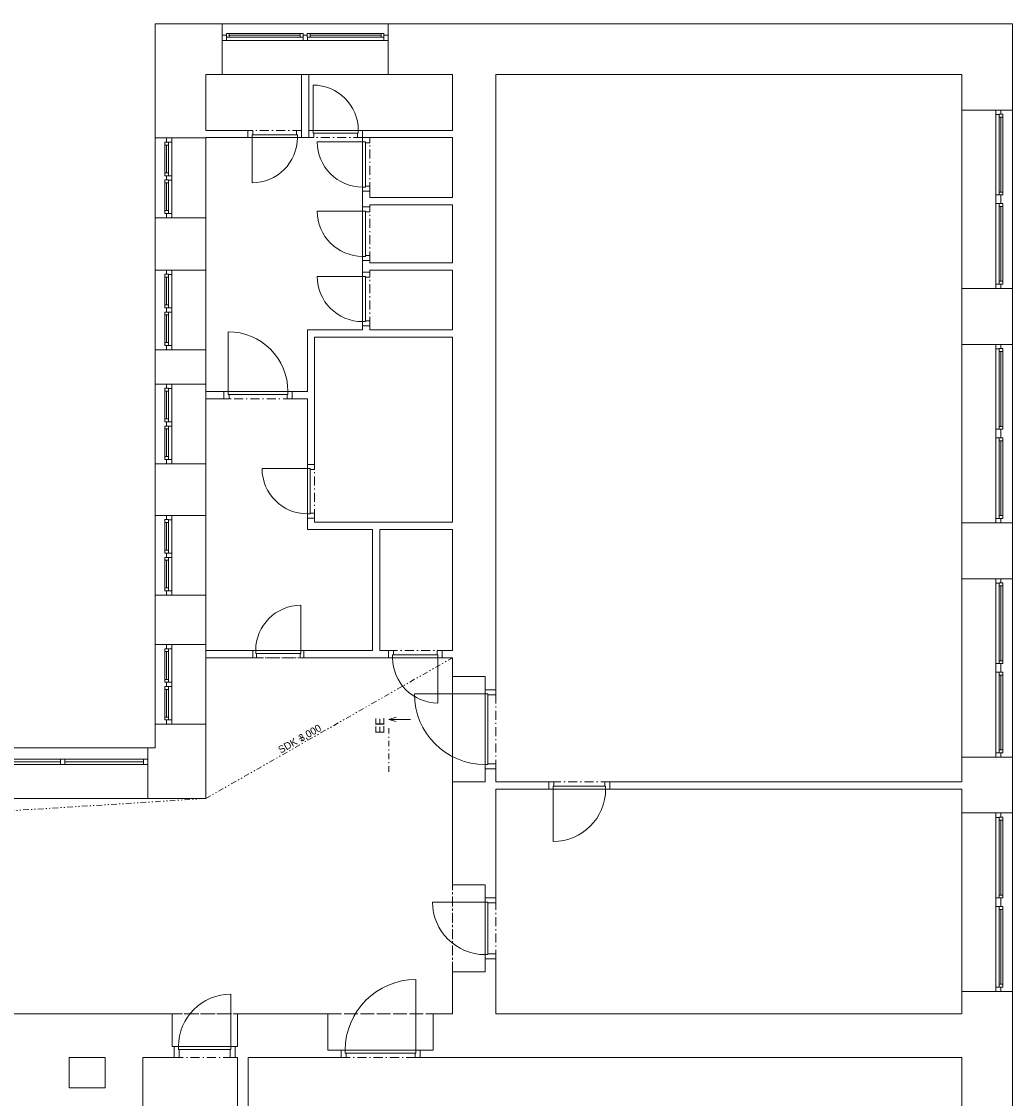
# Model space of a CAD drawing. Header units: millimetres. Extents: x -13540 to 53600, y -37870 to 10383.
# Tile 26 of 26: x 39940 to 53600, y -4835 to 10010. Entities that reach past the tile are written whole.
import ezdxf

# ---------------------------------------------------------------- set-up
doc = ezdxf.new("R2010")
doc.units = ezdxf.units.MM
doc.header["$MEASUREMENT"] = 0
for name, pattern in [('Čerchovaná M', [225, 125, -42.5, 15, -42.5]), ('Čerchovaná S', [175, 75, -42.5, 15, -42.5]), ('Čerchovaná se dvěma tečkami S', [202.5, 75, -32.5, 15, -32.5, 15, -32.5])]:
    doc.linetypes.add(name, pattern=pattern)
for name, color, linetype in [('02_Desky', 7, 'Continuous'), ('02_Zdi VNITŘNÍ - nenosné', 7, 'Continuous'), ('02_Zdi VNITŘNÍ - nosné', 7, 'Continuous'), ('02_Zdi VNĚJŠÍ - nosné.obálka', 7, 'Continuous'), ('13_Značky.řezy', 7, 'Continuous'), ('Nové_05_Podhledy', 7, 'Continuous'), ('Otvory – Dveře', 7, 'Continuous'), ('Otvory – Okna', 7, 'Continuous')]:
    doc.layers.add(name, color=color, linetype=linetype)

msp = doc.modelspace()

# ---------------------------------------------------------------- linework, layer by layer
at = {"layer": '02_Desky', "color": 251, "linetype": 'Continuous', "lineweight": 0, "flags": 128}
msp.add_lwpolyline([(-11600, -11123), (-11600, -37870), (0, -37870), (0, -11470), (53600, -11470), (53600, 9980), (41780, 9980), (41780, 0), (18380, 0), (18380, -580), (18220, -580), (14080, -580), (13920, -580), (13920, 0), (0, 0), (0, 10010), (-11600, 10010), (-11600, -3670), (-4900, -3670), (-4900, -11123)], close=True, dxfattribs=at)
at = {"layer": '02_Zdi VNITŘNÍ - nenosné', "color": 251, "linetype": 'Continuous', "lineweight": 0}
for p, q in [((43060, 8410), (43060, 8510)), ((43800, 8410), (43800, 8510)), ((43900, 8510), (43900, 8410)), ((44640, 8510), (44640, 8410)), ((44640, 8410), (44740, 8410)), ((44640, 7670), (44740, 7670)), ((44640, 7455), (44740, 7455)), ((44640, 6715), (44740, 6715)), ((44640, 6555), (44740, 6555)), ((44640, 5815), (44740, 5815)), ((42730, 4910), (42730, 4810)), ((43670, 4910), (43670, 4810)), ((43880, 3905), (43980, 3905)), ((43880, 3165), (43980, 3165)), ((43130, 1340), (43130, 1240)), ((43830, 1340), (43830, 1240)), ((44998, 1240), (44998, 1340)), ((45738, 1240), (45738, 1340)), ((47210, -570), (47210, -470)), ((48050, -570), (48050, -470))]:
    msp.add_line(p, q, dxfattribs=at)
at = {"layer": '02_Zdi VNITŘNÍ - nenosné', "color": 251, "linetype": 'Continuous', "lineweight": 0, "flags": 128}
for points in [[(43800, 9280), (43800, 8510)], [(43900, 8510), (43900, 9280)], [(43060, 8510), (42480, 8510)], [(45880, 8510), (44640, 8510)], [(42480, 8410), (43060, 8410)], [(43800, 8410), (43900, 8410)], [(44740, 8410), (45880, 8410)], [(44640, 7670), (44640, 7455)], [(44740, 7585), (44740, 7670)], [(45880, 7585), (44740, 7585)], [(44740, 7455), (44740, 7485)], [(44740, 7485), (45880, 7485)], [(44640, 6715), (44640, 6555)], [(44740, 6685), (44740, 6715)], [(45880, 6685), (44740, 6685)], [(44740, 6555), (44740, 6585)], [(44740, 6585), (45880, 6585)], [(44640, 5815), (44640, 5760)], [(44740, 5760), (44740, 5815)], [(43880, 5760), (43980, 5760)], [(43880, 5760), (43880, 4910)], [(44640, 5760), (43980, 5760)], [(43980, 3905), (43980, 5660)], [(43980, 5660), (45880, 5660)], [(45880, 5760), (44740, 5760)], [(42730, 4910), (42480, 4910)], [(43880, 4910), (43670, 4910)], [(42480, 4810), (42730, 4810)], [(43670, 4810), (43880, 4810)], [(43880, 4810), (43880, 3905)], [(43880, 3165), (43880, 3010)], [(43980, 3110), (43980, 3165)], [(43880, 3010), (43980, 3010)], [(45880, 3110), (43980, 3110)], [(43980, 3010), (44780, 3010)], [(44780, 3010), (44780, 1340)], [(44880, 3010), (45880, 3010)], [(44880, 1340), (44880, 3010)], [(43130, 1340), (42480, 1340)], [(44780, 1340), (43830, 1340)], [(44998, 1340), (44880, 1340)], [(45880, 1340), (45738, 1340)], [(42480, 1240), (43130, 1240)], [(43830, 1240), (44998, 1240)], [(45738, 1240), (45880, 1240)], [(47210, -470), (46480, -470)], [(46480, -570), (47210, -570)], [(52900, -470), (48050, -470)], [(48050, -570), (52900, -570)], [(42915, -4270), (42915, -4980)], [(43065, -4980), (43065, -4270)]]:
    msp.add_lwpolyline(points, dxfattribs=at)
at = {"layer": '02_Zdi VNITŘNÍ - nosné', "color": 251, "linetype": 'Continuous', "lineweight": 0, "flags": 128}
for points in [[(40595, -4690), (40595, -4270)], [(41095, -4270), (41095, -4690)], [(41610, -4690), (41610, -4270)], [(41095, -4690), (40595, -4690)], [(41610, -5210), (41610, -4690)]]:
    msp.add_lwpolyline(points, dxfattribs=at)
at = {"layer": '02_Zdi VNĚJŠÍ - nosné.obálka', "color": 251, "linetype": 'Continuous', "lineweight": 0}
for p, q in [((42705, 9980), (42705, 9820)), ((44995, 9980), (44995, 9820)), ((42705, 9820), (42705, 9750)), ((44995, 9820), (44995, 9750)), ((42705, 9750), (42705, 9280)), ((44995, 9750), (44995, 9280)), ((53370, 8790), (52900, 8790)), ((53440, 8790), (53370, 8790)), ((53600, 8790), (53440, 8790)), ((41780, 8405), (41940, 8405)), ((41940, 8405), (42010, 8405)), ((42010, 8405), (42480, 8405)), ((41780, 7305), (41940, 7305)), ((41940, 7305), (42010, 7305)), ((42010, 7305), (42480, 7305)), ((41780, 6585), (41940, 6585)), ((41940, 6585), (42010, 6585)), ((42010, 6585), (42480, 6585)), ((53370, 6330), (52900, 6330)), ((53440, 6330), (53370, 6330)), ((53600, 6330), (53440, 6330)), ((53370, 5560), (52900, 5560)), ((53440, 5560), (53370, 5560)), ((53600, 5560), (53440, 5560)), ((41780, 5485), (41940, 5485)), ((41940, 5485), (42010, 5485)), ((42010, 5485), (42480, 5485)), ((41780, 5013), (41940, 5013)), ((41940, 5013), (42010, 5013)), ((42010, 5013), (42480, 5013)), ((41780, 3913), (41940, 3913)), ((41940, 3913), (42010, 3913)), ((42010, 3913), (42480, 3913)), ((41780, 3203), (41940, 3203)), ((41940, 3203), (42010, 3203)), ((42010, 3203), (42480, 3203)), ((53370, 3100), (52900, 3100)), ((53440, 3100), (53370, 3100)), ((53600, 3100), (53440, 3100)), ((53370, 2330), (52900, 2330)), ((53440, 2330), (53370, 2330)), ((53600, 2330), (53440, 2330)), ((41780, 2103), (41940, 2103)), ((41940, 2103), (42010, 2103)), ((42010, 2103), (42480, 2103)), ((41780, 1423), (41940, 1423)), ((41940, 1423), (42010, 1423)), ((42010, 1423), (42480, 1423)), ((45880, 980), (46330, 980)), ((46330, 980), (46330, 800)), ((46330, 800), (46480, 800)), ((41780, 323), (41940, 323)), ((41940, 323), (42010, 323)), ((42010, 323), (42480, 323)), ((41679, 0), (41679, -160)), ((53370, -130), (52900, -130)), ((53440, -130), (53370, -130)), ((53600, -130), (53440, -130)), ((41679, -160), (41679, -230)), ((41679, -230), (41679, -700)), ((46330, -470), (46330, -290)), ((46330, -290), (46480, -290)), ((45880, -470), (46330, -470)), ((53370, -900), (52900, -900)), ((53440, -900), (53370, -900)), ((53600, -900), (53440, -900)), ((45880, -1890), (46330, -1890)), ((46330, -1890), (46330, -2070)), ((46330, -2070), (46480, -2070)), ((46330, -3090), (46330, -2910)), ((46330, -2910), (46480, -2910)), ((45880, -3090), (46330, -3090)), ((53370, -3360), (52900, -3360)), ((53440, -3360), (53370, -3360)), ((53600, -3360), (53440, -3360)), ((42015, -3670), (42015, -4120)), ((42915, -3670), (42915, -4120)), ((44164, -3670), (44164, -4170)), ((45614, -3670), (45614, -4170)), ((42015, -4120), (42045, -4120)), ((42045, -4120), (42045, -4270)), ((42915, -4120), (42885, -4120)), ((42885, -4120), (42885, -4270)), ((44164, -4170), (44344, -4170)), ((44344, -4170), (44344, -4270)), ((45614, -4170), (45434, -4170)), ((45434, -4170), (45434, -4270))]:
    msp.add_line(p, q, dxfattribs=at)
at = {"layer": '02_Zdi VNĚJŠÍ - nosné.obálka', "color": 251, "linetype": 'Continuous', "lineweight": 0, "flags": 128}
for points in [[(41780, 9980), (42480, 9980)], [(41780, 9980), (41780, 8405)], [(42705, 9980), (42480, 9980)], [(53600, 9980), (44995, 9980)], [(53600, 9980), (53600, 9280)], [(42480, 8510), (42480, 9280)], [(42480, 9280), (42705, 9280)], [(44995, 9280), (45880, 9280)], [(45880, 9280), (45880, 8510)], [(46480, 9280), (52900, 9280)], [(46480, 800), (46480, 9280)], [(52900, 9280), (52900, 8790)], [(53600, 8790), (53600, 9280)], [(42480, 8405), (42480, 8410)], [(45880, 8410), (45880, 7585)], [(45880, 7485), (45880, 6685)], [(41780, 7305), (41780, 6585)], [(42480, 6585), (42480, 7305)], [(45880, 6585), (45880, 5760)], [(52900, 6330), (52900, 5560)], [(53600, 5560), (53600, 6330)], [(45880, 5660), (45880, 3110)], [(41780, 5485), (41780, 5013)], [(42480, 5013), (42480, 5485)], [(41780, 3913), (41780, 3203)], [(42480, 3203), (42480, 3913)], [(45880, 3010), (45880, 1340)], [(52900, 3100), (52900, 2330)], [(53600, 2330), (53600, 3100)], [(41780, 2103), (41780, 1423)], [(42480, 1423), (42480, 2103)], [(45880, 1240), (45880, 980)], [(41780, 323), (41780, 0)], [(42480, -700), (42480, 323)], [(41780, 0), (41679, 0)], [(52900, -130), (52900, -470)], [(53600, -900), (53600, -130)], [(46480, -470), (46480, -290)], [(45880, -470), (45880, -1890)], [(46480, -2070), (46480, -570)], [(52900, -570), (52900, -900)], [(41679, -700), (41780, -700)], [(42480, -700), (41780, -700)], [(46480, -3670), (46480, -2910)], [(45880, -3090), (45880, -3670)], [(52900, -3360), (52900, -3670)], [(53600, -10760), (53600, -3360)], [(42015, -3670), (33000, -3670)], [(44164, -3670), (42915, -3670)], [(45880, -3670), (45614, -3670)], [(52900, -3670), (46480, -3670)], [(40595, -4270), (41095, -4270)], [(41610, -4270), (42045, -4270)], [(42885, -4270), (42915, -4270)], [(43065, -4270), (44344, -4270)], [(45434, -4270), (52900, -4270)], [(52900, -4270), (52900, -10760)]]:
    msp.add_lwpolyline(points, dxfattribs=at)
at = {"layer": '13_Značky.řezy', "color": 251, "linetype": 'Continuous', "lineweight": 0}
for p, q in [((45103, 419), (45003, 389)), ((45003, 389), (45303, 389)), ((45103, 359), (45003, 389))]:
    msp.add_line(p, q, dxfattribs=at)
at = {"layer": '13_Značky.řezy', "color": 251, "linetype": 'Čerchovaná S', "lineweight": 0}
msp.add_line((45003, 269), (45003, -331), dxfattribs=at)
at = {"layer": 'Nové_05_Podhledy', "color": 251, "linetype": 'Čerchovaná M', "lineweight": 0, "flags": 128}
msp.add_lwpolyline([(-10900, -3670), (45880, -3670), (45880, 1240), (42480, 1240), (42480, -700), (-10900, -700)], close=True, dxfattribs=at)
at = {"layer": 'Nové_05_Podhledy', "color": 251, "linetype": 'Čerchovaná se dvěma tečkami S', "lineweight": 0}
for points in [[(42480, -700), (45880, 1240)], [(-4700, -3670), (42480, -700)]]:
    msp.add_lwpolyline(points, dxfattribs=at)
at = {"layer": 'Otvory – Dveře', "color": 251, "linetype": 'Continuous', "lineweight": 0}
for p, q in [((43958, 8510), (43958, 9134)), ((43060, 8510), (43060, 8410)), ((43130, 8510), (43060, 8510)), ((43060, 8410), (43060, 8510)), ((43060, 8410), (43060, 8510)), ((43130, 8450), (43130, 8510)), ((43730, 8510), (43730, 8450)), ((43800, 8510), (43730, 8510)), ((43800, 8410), (43800, 8510)), ((43800, 8410), (43800, 8510)), ((43800, 8410), (43800, 8510)), ((43900, 8410), (43900, 8510)), ((43900, 8510), (43958, 8510)), ((43900, 8510), (43900, 8410)), ((43900, 8510), (43900, 8410)), ((43958, 8510), (43958, 8470)), ((44582, 8510), (43958, 8510)), ((43958, 8510), (43958, 8470)), ((43958, 8470), (43970, 8470)), ((43958, 8470), (44582, 8470)), ((43970, 8470), (43970, 8410)), ((44570, 8410), (44570, 8470)), ((44570, 8470), (44582, 8470)), ((44582, 8470), (44582, 8510)), ((44582, 8510), (44640, 8510)), ((44582, 8470), (44582, 8510)), ((44640, 8510), (44640, 8410)), ((44640, 8510), (44640, 8410)), ((44640, 8510), (44640, 8410)), ((43060, 8410), (43118, 8410)), ((43118, 8410), (43118, 8450)), ((43118, 8450), (43130, 8450)), ((43118, 8410), (43118, 8450)), ((43118, 8450), (43742, 8450)), ((43118, 8410), (43118, 7786)), ((43742, 8410), (43118, 8410)), ((43730, 8450), (43742, 8450)), ((43742, 8450), (43742, 8410)), ((43742, 8450), (43742, 8410)), ((43742, 8410), (43800, 8410)), ((43970, 8410), (43900, 8410)), ((44640, 8352), (44016, 8352)), ((44640, 8410), (44570, 8410)), ((44740, 8410), (44640, 8410)), ((44640, 8410), (44640, 8352)), ((44640, 8410), (44740, 8410)), ((44640, 8410), (44740, 8410)), ((44640, 8352), (44680, 8352)), ((44640, 7728), (44640, 8352)), ((44640, 8352), (44680, 8352)), ((44680, 8352), (44680, 8340)), ((44680, 8352), (44680, 7728)), ((44680, 8340), (44740, 8340)), ((44740, 8340), (44740, 8410)), ((44680, 7728), (44640, 7728)), ((44640, 7728), (44640, 7670)), ((44680, 7728), (44640, 7728)), ((44740, 7740), (44680, 7740)), ((44680, 7740), (44680, 7728)), ((44740, 7670), (44740, 7740)), ((44640, 7670), (44740, 7670)), ((44640, 7670), (44740, 7670)), ((44640, 7670), (44740, 7670)), ((44740, 7455), (44640, 7455)), ((44640, 7455), (44640, 7397)), ((44640, 7455), (44740, 7455)), ((44640, 7455), (44740, 7455)), ((44740, 7385), (44740, 7455)), ((44640, 7397), (44016, 7397)), ((44640, 7397), (44680, 7397)), ((44640, 6773), (44640, 7397)), ((44640, 7397), (44680, 7397)), ((44680, 7397), (44680, 7385)), ((44680, 7397), (44680, 6773)), ((44680, 7385), (44740, 7385)), ((44680, 6773), (44640, 6773)), ((44640, 6773), (44640, 6715)), ((44680, 6773), (44640, 6773)), ((44640, 6715), (44740, 6715)), ((44640, 6715), (44740, 6715)), ((44640, 6715), (44740, 6715)), ((44740, 6785), (44680, 6785)), ((44680, 6785), (44680, 6773)), ((44740, 6715), (44740, 6785)), ((44740, 6555), (44640, 6555)), ((44640, 6555), (44640, 6497)), ((44640, 6555), (44740, 6555)), ((44640, 6555), (44740, 6555)), ((44740, 6485), (44740, 6555)), ((44640, 6497), (44016, 6497)), ((44640, 6497), (44680, 6497)), ((44640, 5873), (44640, 6497)), ((44640, 6497), (44680, 6497)), ((44680, 6497), (44680, 6485)), ((44680, 6497), (44680, 5873)), ((44680, 6485), (44740, 6485)), ((44680, 5873), (44640, 5873)), ((44640, 5873), (44640, 5815)), ((44680, 5873), (44640, 5873)), ((44640, 5815), (44740, 5815)), ((44640, 5815), (44740, 5815)), ((44640, 5815), (44740, 5815)), ((44740, 5885), (44680, 5885)), ((44680, 5885), (44680, 5873)), ((44740, 5815), (44740, 5885)), ((42788, 4910), (42788, 5734)), ((42730, 4810), (42730, 4910)), ((42730, 4910), (42788, 4910)), ((42730, 4910), (42730, 4810)), ((42730, 4910), (42730, 4810)), ((42788, 4910), (42788, 4870)), ((43612, 4910), (42788, 4910)), ((42788, 4910), (42788, 4870)), ((43612, 4870), (43612, 4910)), ((43612, 4910), (43670, 4910)), ((43612, 4870), (43612, 4910)), ((43670, 4910), (43670, 4810)), ((43670, 4910), (43670, 4810)), ((43670, 4910), (43670, 4810)), ((42800, 4810), (42730, 4810)), ((42788, 4870), (42800, 4870)), ((42788, 4870), (43612, 4870)), ((42800, 4870), (42800, 4810)), ((43600, 4810), (43600, 4870)), ((43600, 4870), (43612, 4870)), ((43670, 4810), (43600, 4810)), ((43980, 3905), (43880, 3905)), ((43880, 3905), (43880, 3847)), ((43880, 3905), (43980, 3905)), ((43880, 3905), (43980, 3905)), ((43980, 3835), (43980, 3905)), ((43880, 3847), (43256, 3847)), ((43880, 3847), (43920, 3847)), ((43880, 3223), (43880, 3847)), ((43880, 3847), (43920, 3847)), ((43920, 3847), (43920, 3835)), ((43920, 3847), (43920, 3223)), ((43920, 3835), (43980, 3835)), ((43920, 3223), (43880, 3223)), ((43880, 3223), (43880, 3165)), ((43920, 3223), (43880, 3223)), ((43880, 3165), (43980, 3165)), ((43880, 3165), (43980, 3165)), ((43880, 3165), (43980, 3165)), ((43980, 3235), (43920, 3235)), ((43920, 3235), (43920, 3223)), ((43980, 3165), (43980, 3235)), ((43792, 1340), (43792, 1964)), ((43168, 1340), (43130, 1340)), ((43130, 1340), (43130, 1240)), ((43130, 1340), (43130, 1240)), ((43130, 1340), (43130, 1240)), ((43168, 1300), (43168, 1340)), ((43168, 1340), (43792, 1340)), ((43168, 1300), (43168, 1340)), ((43830, 1340), (43792, 1340)), ((43792, 1340), (43792, 1300)), ((43792, 1340), (43792, 1300)), ((43830, 1240), (43830, 1340)), ((43830, 1340), (43830, 1240)), ((43830, 1340), (43830, 1240)), ((44998, 1240), (44998, 1340)), ((44998, 1340), (45068, 1340)), ((44998, 1240), (44998, 1340)), ((44998, 1240), (44998, 1340)), ((45068, 1340), (45068, 1280)), ((45668, 1280), (45668, 1340)), ((45668, 1340), (45738, 1340)), ((45738, 1340), (45738, 1240)), ((45738, 1240), (45738, 1340)), ((45738, 1240), (45738, 1340)), ((43130, 1240), (43180, 1240)), ((43180, 1300), (43168, 1300)), ((43792, 1300), (43168, 1300)), ((43180, 1240), (43180, 1300)), ((43792, 1300), (43780, 1300)), ((43780, 1300), (43780, 1240)), ((43780, 1240), (43830, 1240)), ((45056, 1240), (44998, 1240)), ((45068, 1280), (45056, 1280)), ((45056, 1280), (45056, 1240)), ((45680, 1280), (45056, 1280)), ((45056, 1280), (45056, 1240)), ((45056, 1240), (45680, 1240)), ((45680, 1280), (45668, 1280)), ((45680, 1240), (45680, 1280)), ((45680, 1240), (45680, 1280)), ((45680, 1240), (45680, 616)), ((45738, 1240), (45680, 1240)), ((45880, 980), (46330, 980)), ((46330, 980), (46330, 800)), ((46480, 800), (46330, 800)), ((46330, 800), (46330, 742)), ((46330, 800), (46480, 800)), ((46330, 800), (46480, 800)), ((46480, 730), (46480, 800)), ((46330, 742), (45356, 742)), ((46330, 742), (46370, 742)), ((46330, -232), (46330, 742)), ((46330, 742), (46370, 742)), ((46370, 742), (46370, 730)), ((46370, 742), (46370, -232)), ((46370, 730), (46480, 730)), ((46370, -232), (46330, -232)), ((46330, -232), (46330, -290)), ((46370, -232), (46330, -232)), ((46330, -290), (46480, -290)), ((46330, -290), (46480, -290)), ((46330, -290), (46480, -290)), ((46330, -470), (46330, -290)), ((46480, -220), (46370, -220)), ((46370, -220), (46370, -232)), ((46480, -290), (46480, -220)), ((45880, -470), (46330, -470)), ((47210, -470), (47210, -570)), ((47280, -470), (47210, -470)), ((47210, -570), (47210, -470)), ((47210, -570), (47210, -470)), ((47210, -570), (47268, -570)), ((47268, -570), (47268, -530)), ((47268, -530), (47280, -530)), ((47268, -570), (47268, -530)), ((47268, -530), (47992, -530)), ((47268, -570), (47268, -1294)), ((47992, -570), (47268, -570)), ((47280, -530), (47280, -470)), ((47980, -470), (47980, -530)), ((48050, -470), (47980, -470)), ((47980, -530), (47992, -530)), ((47992, -530), (47992, -570)), ((47992, -530), (47992, -570)), ((47992, -570), (48050, -570)), ((48050, -570), (48050, -470)), ((48050, -570), (48050, -470)), ((48050, -570), (48050, -470)), ((45880, -1890), (46330, -1890)), ((46330, -1890), (46330, -2070)), ((46480, -2070), (46330, -2070)), ((46330, -2070), (46330, -2128)), ((46330, -2070), (46480, -2070)), ((46330, -2070), (46480, -2070)), ((46480, -2140), (46480, -2070)), ((46330, -2128), (45606, -2128)), ((46330, -2128), (46370, -2128)), ((46330, -2852), (46330, -2128)), ((46330, -2128), (46370, -2128)), ((46370, -2128), (46370, -2140)), ((46370, -2128), (46370, -2852)), ((46370, -2140), (46480, -2140)), ((46370, -2852), (46330, -2852)), ((46330, -2852), (46330, -2910)), ((46370, -2852), (46330, -2852)), ((46330, -2910), (46480, -2910)), ((46330, -2910), (46480, -2910)), ((46330, -2910), (46480, -2910)), ((46330, -3090), (46330, -2910)), ((46480, -2840), (46370, -2840)), ((46370, -2840), (46370, -2852)), ((46480, -2910), (46480, -2840)), ((45880, -3090), (46330, -3090)), ((45376, -4170), (45376, -3196)), ((42827, -4120), (42827, -3396)), ((42015, -3670), (42015, -4120)), ((42915, -3670), (42915, -4120)), ((44164, -3670), (44164, -4170)), ((45614, -3670), (45614, -4170)), ((42015, -4120), (42045, -4120)), ((42103, -4120), (42045, -4120)), ((42045, -4120), (42045, -4270)), ((42045, -4120), (42045, -4270)), ((42045, -4120), (42045, -4270)), ((42103, -4160), (42103, -4120)), ((42103, -4120), (42827, -4120)), ((42103, -4160), (42103, -4120)), ((42885, -4120), (42827, -4120)), ((42827, -4120), (42827, -4160)), ((42827, -4120), (42827, -4160)), ((42885, -4270), (42885, -4120)), ((42885, -4120), (42885, -4270)), ((42885, -4120), (42885, -4270)), ((42915, -4120), (42885, -4120)), ((42045, -4270), (42115, -4270)), ((42115, -4160), (42103, -4160)), ((42827, -4160), (42103, -4160)), ((42115, -4270), (42115, -4160)), ((42827, -4160), (42815, -4160)), ((42815, -4160), (42815, -4270)), ((42815, -4270), (42885, -4270)), ((44164, -4170), (44344, -4170)), ((44402, -4170), (44344, -4170)), ((44344, -4170), (44344, -4270)), ((44344, -4170), (44344, -4270)), ((44344, -4170), (44344, -4270)), ((44344, -4270), (44414, -4270)), ((44402, -4210), (44402, -4170)), ((44402, -4170), (45376, -4170)), ((44402, -4210), (44402, -4170)), ((44414, -4210), (44402, -4210)), ((45376, -4210), (44402, -4210)), ((44414, -4270), (44414, -4210)), ((45376, -4210), (45364, -4210)), ((45364, -4210), (45364, -4270)), ((45364, -4270), (45434, -4270)), ((45434, -4170), (45376, -4170)), ((45376, -4170), (45376, -4210)), ((45376, -4170), (45376, -4210)), ((45434, -4270), (45434, -4170)), ((45434, -4170), (45434, -4270)), ((45434, -4170), (45434, -4270)), ((45614, -4170), (45434, -4170))]:
    msp.add_line(p, q, dxfattribs=at)
at = {"layer": 'Otvory – Dveře', "color": 251, "linetype": 'Čerchovaná M', "lineweight": 0}
for p, q in [((43800, 8510), (43060, 8510)), ((44640, 8510), (43900, 8510)), ((43800, 8410), (43060, 8410)), ((44640, 8410), (43900, 8410)), ((44640, 7670), (44640, 8410)), ((44740, 7670), (44740, 8410)), ((44640, 6715), (44640, 7455)), ((44740, 6715), (44740, 7455)), ((44640, 5815), (44640, 6555)), ((44740, 5815), (44740, 6555)), ((43670, 4910), (42730, 4910)), ((43670, 4810), (42730, 4810)), ((43880, 3165), (43880, 3905)), ((43980, 3165), (43980, 3905)), ((43130, 1340), (43830, 1340)), ((44998, 1340), (45738, 1340)), ((43130, 1240), (43830, 1240)), ((44998, 1240), (45738, 1240)), ((45880, -470), (45880, 980)), ((46480, -290), (46480, 800)), ((48050, -470), (47210, -470)), ((48050, -570), (47210, -570)), ((45880, -3090), (45880, -1890)), ((46480, -2910), (46480, -2070)), ((42015, -3670), (42915, -3670)), ((44164, -3670), (45614, -3670)), ((42045, -4270), (42885, -4270)), ((44344, -4270), (45434, -4270))]:
    msp.add_line(p, q, dxfattribs=at)
at = {"layer": 'Otvory – Dveře', "color": 251, "linetype": 'Continuous', "lineweight": 0}
for centre, radius, start, end in [((43958, 8510), 624, 0, 90), ((43118, 8410), 624, 270, 0), ((44640, 8352), 624, 180, 270), ((44640, 7397), 624, 180, 270), ((44640, 6497), 624, 180, 270), ((42788, 4910), 824, 0, 90), ((43880, 3847), 624, 180, 270), ((43792, 1340), 624, 90, 180), ((45680, 1240), 624, 180, 270), ((46330, 742), 974, 180, 270), ((47268, -570), 724, 270, 0), ((46330, -2128), 724, 180, 270), ((45376, -4170), 974, 90, 180), ((42827, -4120), 724, 90, 180)]:
    msp.add_arc(centre, radius, start, end, dxfattribs=at)
at = {"layer": 'Otvory – Okna', "color": 251, "linetype": 'Continuous', "lineweight": 0}
for p, q in [((42705, 9980), (44995, 9980)), ((42705, 9980), (42705, 9820)), ((44995, 9980), (44995, 9820)), ((42705, 9820), (42764, 9820)), ((42705, 9820), (42705, 9750)), ((42705, 9820), (42705, 9750)), ((42764, 9845), (42804, 9845)), ((42764, 9795), (42764, 9845)), ((42764, 9820), (42764, 9795)), ((42804, 9845), (43781, 9845)), ((42804, 9845), (42804, 9795)), ((42804, 9845), (43781, 9845)), ((42804, 9820), (43781, 9820)), ((43781, 9795), (43781, 9845)), ((43781, 9845), (43821, 9845)), ((43821, 9845), (43821, 9795)), ((43821, 9795), (43821, 9820)), ((43821, 9820), (43850, 9820)), ((43850, 9820), (43879, 9820)), ((43879, 9845), (43919, 9845)), ((43879, 9795), (43879, 9845)), ((43879, 9820), (43879, 9795)), ((43919, 9845), (44896, 9845)), ((43919, 9845), (43919, 9795)), ((43919, 9845), (44896, 9845)), ((43919, 9820), (44896, 9820)), ((44896, 9795), (44896, 9845)), ((44896, 9845), (44936, 9845)), ((44936, 9845), (44936, 9795)), ((44936, 9795), (44936, 9820)), ((44936, 9820), (44995, 9820)), ((44995, 9820), (44995, 9750)), ((44995, 9820), (44995, 9750)), ((42765, 9750), (42705, 9750)), ((42705, 9750), (42705, 9280)), ((42764, 9795), (42765, 9795)), ((42804, 9795), (42764, 9795)), ((42765, 9795), (42765, 9750)), ((43820, 9750), (42765, 9750)), ((43781, 9795), (42804, 9795)), ((43821, 9795), (43781, 9795)), ((43820, 9750), (43820, 9795)), ((43820, 9795), (43821, 9795)), ((43850, 9750), (43820, 9750)), ((43880, 9750), (43850, 9750)), ((43879, 9795), (43880, 9795)), ((43919, 9795), (43879, 9795)), ((43880, 9795), (43880, 9750)), ((44935, 9750), (43880, 9750)), ((44896, 9795), (43919, 9795)), ((44936, 9795), (44896, 9795)), ((44935, 9750), (44935, 9795)), ((44935, 9795), (44936, 9795)), ((44995, 9750), (44935, 9750)), ((44995, 9750), (44995, 9280)), ((42705, 9280), (44995, 9280)), ((52900, 8790), (52900, 6330)), ((53370, 8790), (52900, 8790)), ((53370, 8730), (53370, 8790)), ((53440, 8790), (53370, 8790)), ((53440, 8790), (53370, 8790)), ((53440, 8790), (53440, 8731)), ((53600, 8790), (53440, 8790)), ((53600, 8790), (53600, 6330)), ((53415, 8730), (53370, 8730)), ((53370, 7620), (53370, 8730)), ((53440, 8731), (53415, 8731)), ((53415, 8731), (53415, 8730)), ((53415, 8691), (53415, 8731)), ((53415, 8731), (53465, 8731)), ((53465, 8691), (53415, 8691)), ((53415, 7659), (53415, 8691)), ((53440, 8691), (53440, 7659)), ((53465, 8731), (53465, 8691)), ((53465, 8691), (53465, 7659)), ((53465, 8691), (53465, 7659)), ((41780, 8405), (41780, 7305)), ((41780, 8405), (41940, 8405)), ((41915, 8346), (41915, 8306)), ((41965, 8346), (41915, 8346)), ((41940, 8405), (41940, 8346)), ((41940, 8405), (42010, 8405)), ((41940, 8405), (42010, 8405)), ((41940, 8346), (41965, 8346)), ((41965, 8346), (41965, 8345)), ((41965, 8306), (41965, 8346)), ((41965, 8345), (42010, 8345)), ((42010, 8345), (42010, 8405)), ((42010, 8405), (42480, 8405)), ((42010, 7885), (42010, 8345)), ((42480, 8405), (42480, 7305)), ((41915, 8306), (41915, 7924)), ((41915, 8306), (41965, 8306)), ((41915, 8306), (41915, 7924)), ((41940, 8306), (41940, 7924)), ((41965, 7924), (41965, 8306)), ((41965, 7924), (41915, 7924)), ((41915, 7924), (41915, 7884)), ((41915, 7884), (41965, 7884)), ((41965, 7884), (41940, 7884)), ((41940, 7884), (41940, 7855)), ((41965, 7884), (41965, 7924)), ((42010, 7885), (41965, 7885)), ((41965, 7885), (41965, 7884)), ((42010, 7855), (42010, 7885)), ((41915, 7826), (41915, 7786)), ((41965, 7826), (41915, 7826)), ((41915, 7786), (41915, 7404)), ((41915, 7786), (41965, 7786)), ((41915, 7786), (41915, 7404)), ((41940, 7855), (41940, 7826)), ((41940, 7826), (41965, 7826)), ((41940, 7786), (41940, 7404)), ((41965, 7826), (41965, 7825)), ((41965, 7786), (41965, 7826)), ((41965, 7825), (42010, 7825)), ((41965, 7404), (41965, 7786)), ((42010, 7825), (42010, 7855)), ((42010, 7365), (42010, 7825)), ((53370, 7560), (53370, 7620)), ((53370, 7620), (53415, 7620)), ((53415, 7619), (53415, 7659)), ((53415, 7659), (53465, 7659)), ((53415, 7620), (53415, 7619)), ((53415, 7619), (53440, 7619)), ((53465, 7619), (53415, 7619)), ((53440, 7619), (53440, 7560)), ((53465, 7659), (53465, 7619)), ((53370, 7500), (53370, 7560)), ((53415, 7500), (53370, 7500)), ((53370, 6390), (53370, 7500)), ((53440, 7501), (53415, 7501)), ((53415, 7501), (53415, 7500)), ((53415, 7461), (53415, 7501)), ((53415, 7501), (53465, 7501)), ((53465, 7461), (53415, 7461)), ((53415, 6429), (53415, 7461)), ((53440, 7560), (53440, 7501)), ((53440, 7461), (53440, 6429)), ((53465, 7501), (53465, 7461)), ((53465, 7461), (53465, 6429)), ((53465, 7461), (53465, 6429)), ((41780, 7305), (41940, 7305)), ((41965, 7404), (41915, 7404)), ((41915, 7404), (41915, 7364)), ((41915, 7364), (41965, 7364)), ((41965, 7364), (41940, 7364)), ((41940, 7364), (41940, 7305)), ((41940, 7305), (42010, 7305)), ((41940, 7305), (42010, 7305)), ((41965, 7364), (41965, 7404)), ((42010, 7365), (41965, 7365)), ((41965, 7365), (41965, 7364)), ((42010, 7305), (42010, 7365)), ((42010, 7305), (42480, 7305)), ((41780, 6585), (41780, 5485)), ((41780, 6585), (41940, 6585)), ((41940, 6585), (41940, 6526)), ((41940, 6585), (42010, 6585)), ((41940, 6585), (42010, 6585)), ((42010, 6525), (42010, 6585)), ((42010, 6585), (42480, 6585)), ((42480, 6585), (42480, 5485)), ((41915, 6526), (41915, 6486)), ((41965, 6526), (41915, 6526)), ((41915, 6486), (41915, 6104)), ((41915, 6486), (41965, 6486)), ((41915, 6486), (41915, 6104)), ((41940, 6526), (41965, 6526)), ((41940, 6486), (41940, 6104)), ((41965, 6526), (41965, 6525)), ((41965, 6486), (41965, 6526)), ((41965, 6525), (42010, 6525)), ((41965, 6104), (41965, 6486)), ((42010, 6065), (42010, 6525)), ((53370, 6330), (53370, 6390)), ((53370, 6390), (53415, 6390)), ((53415, 6389), (53415, 6429)), ((53415, 6429), (53465, 6429)), ((53415, 6390), (53415, 6389)), ((53415, 6389), (53440, 6389)), ((53465, 6389), (53415, 6389)), ((53440, 6389), (53440, 6330)), ((53465, 6429), (53465, 6389)), ((53370, 6330), (52900, 6330)), ((53440, 6330), (53370, 6330)), ((53440, 6330), (53370, 6330)), ((53600, 6330), (53440, 6330)), ((41965, 6104), (41915, 6104)), ((41915, 6104), (41915, 6064)), ((41965, 6064), (41965, 6104)), ((41915, 6064), (41965, 6064)), ((41915, 6006), (41915, 5966)), ((41965, 6006), (41915, 6006)), ((41915, 5966), (41915, 5584)), ((41915, 5966), (41965, 5966)), ((41915, 5966), (41915, 5584)), ((41965, 6064), (41940, 6064)), ((41940, 6064), (41940, 6035)), ((41940, 6035), (41940, 6006)), ((41940, 6006), (41965, 6006)), ((41940, 5966), (41940, 5584)), ((42010, 6065), (41965, 6065)), ((41965, 6065), (41965, 6064)), ((41965, 6006), (41965, 6005)), ((41965, 5966), (41965, 6006)), ((41965, 6005), (42010, 6005)), ((41965, 5584), (41965, 5966)), ((42010, 6035), (42010, 6065)), ((42010, 6005), (42010, 6035)), ((42010, 5545), (42010, 6005)), ((41965, 5584), (41915, 5584)), ((41915, 5584), (41915, 5544)), ((41915, 5544), (41965, 5544)), ((41965, 5544), (41940, 5544)), ((41940, 5544), (41940, 5485)), ((41965, 5544), (41965, 5584)), ((42010, 5545), (41965, 5545)), ((41965, 5545), (41965, 5544)), ((42010, 5485), (42010, 5545)), ((52900, 5560), (52900, 3100)), ((53370, 5560), (52900, 5560)), ((53370, 5500), (53370, 5560)), ((53440, 5560), (53370, 5560)), ((53440, 5560), (53370, 5560)), ((53415, 5500), (53370, 5500)), ((53370, 4390), (53370, 5500)), ((53440, 5501), (53415, 5501)), ((53415, 5501), (53415, 5500)), ((53415, 5461), (53415, 5501)), ((53415, 5501), (53465, 5501)), ((53440, 5560), (53440, 5501)), ((53600, 5560), (53440, 5560)), ((53465, 5501), (53465, 5461)), ((53600, 5560), (53600, 3100)), ((41780, 5485), (41940, 5485)), ((41940, 5485), (42010, 5485)), ((41940, 5485), (42010, 5485)), ((42010, 5485), (42480, 5485)), ((53465, 5461), (53415, 5461)), ((53415, 4429), (53415, 5461)), ((53440, 5461), (53440, 4429)), ((53465, 5461), (53465, 4429)), ((53465, 5461), (53465, 4429)), ((41780, 5013), (41780, 3913)), ((41780, 5013), (41940, 5013)), ((41915, 4954), (41915, 4914)), ((41965, 4954), (41915, 4954)), ((41915, 4914), (41915, 4532)), ((41915, 4914), (41965, 4914)), ((41915, 4914), (41915, 4532)), ((41940, 5013), (41940, 4954)), ((41940, 5013), (42010, 5013)), ((41940, 5013), (42010, 5013)), ((41940, 4954), (41965, 4954)), ((41940, 4914), (41940, 4532)), ((41965, 4954), (41965, 4953)), ((41965, 4914), (41965, 4954)), ((41965, 4953), (42010, 4953)), ((41965, 4532), (41965, 4914)), ((42010, 4953), (42010, 5013)), ((42010, 5013), (42480, 5013)), ((42010, 4493), (42010, 4953)), ((42480, 5013), (42480, 3913)), ((41965, 4532), (41915, 4532)), ((41915, 4532), (41915, 4492)), ((41915, 4492), (41965, 4492)), ((41965, 4492), (41940, 4492)), ((41940, 4492), (41940, 4463)), ((41940, 4463), (41940, 4434)), ((41965, 4492), (41965, 4532)), ((42010, 4493), (41965, 4493)), ((41965, 4493), (41965, 4492)), ((42010, 4463), (42010, 4493)), ((42010, 4433), (42010, 4463)), ((41915, 4434), (41915, 4394)), ((41965, 4434), (41915, 4434)), ((41915, 4394), (41915, 4012)), ((41915, 4394), (41965, 4394)), ((41915, 4394), (41915, 4012)), ((41940, 4434), (41965, 4434)), ((41940, 4394), (41940, 4012)), ((41965, 4434), (41965, 4433)), ((41965, 4394), (41965, 4434)), ((41965, 4433), (42010, 4433)), ((41965, 4012), (41965, 4394)), ((42010, 3973), (42010, 4433)), ((53370, 4330), (53370, 4390)), ((53370, 4390), (53415, 4390)), ((53370, 4270), (53370, 4330)), ((53415, 4389), (53415, 4429)), ((53415, 4429), (53465, 4429)), ((53415, 4390), (53415, 4389)), ((53415, 4389), (53440, 4389)), ((53465, 4389), (53415, 4389)), ((53440, 4389), (53440, 4330)), ((53440, 4330), (53440, 4271)), ((53465, 4429), (53465, 4389)), ((53415, 4270), (53370, 4270)), ((53370, 3160), (53370, 4270)), ((53440, 4271), (53415, 4271)), ((53415, 4271), (53415, 4270)), ((53415, 4231), (53415, 4271)), ((53415, 4271), (53465, 4271)), ((53465, 4231), (53415, 4231)), ((53415, 3199), (53415, 4231)), ((53440, 4231), (53440, 3199)), ((53465, 4271), (53465, 4231)), ((53465, 4231), (53465, 3199)), ((53465, 4231), (53465, 3199)), ((41965, 4012), (41915, 4012)), ((41915, 4012), (41915, 3972)), ((41965, 3972), (41965, 4012)), ((41780, 3913), (41940, 3913)), ((41915, 3972), (41965, 3972)), ((41965, 3972), (41940, 3972)), ((41940, 3972), (41940, 3913)), ((41940, 3913), (42010, 3913)), ((41940, 3913), (42010, 3913)), ((42010, 3973), (41965, 3973)), ((41965, 3973), (41965, 3972)), ((42010, 3913), (42010, 3973)), ((42010, 3913), (42480, 3913)), ((41780, 3203), (41780, 2103)), ((41780, 3203), (41940, 3203)), ((41915, 3144), (41915, 3104)), ((41965, 3144), (41915, 3144)), ((41940, 3203), (41940, 3144)), ((41940, 3203), (42010, 3203)), ((41940, 3203), (42010, 3203)), ((41940, 3144), (41965, 3144)), ((41965, 3144), (41965, 3143)), ((41965, 3104), (41965, 3144)), ((41965, 3143), (42010, 3143)), ((42010, 3143), (42010, 3203)), ((42010, 3203), (42480, 3203)), ((42010, 2683), (42010, 3143)), ((42480, 3203), (42480, 2103)), ((53370, 3100), (53370, 3160)), ((53370, 3160), (53415, 3160)), ((53415, 3159), (53415, 3199)), ((53415, 3199), (53465, 3199)), ((53415, 3160), (53415, 3159)), ((53415, 3159), (53440, 3159)), ((53465, 3159), (53415, 3159)), ((53440, 3159), (53440, 3100)), ((53465, 3199), (53465, 3159)), ((41915, 3104), (41915, 2722)), ((41915, 3104), (41965, 3104)), ((41915, 3104), (41915, 2722)), ((41940, 3104), (41940, 2722)), ((41965, 2722), (41965, 3104)), ((53370, 3100), (52900, 3100)), ((53440, 3100), (53370, 3100)), ((53440, 3100), (53370, 3100)), ((53600, 3100), (53440, 3100)), ((41965, 2722), (41915, 2722)), ((41915, 2722), (41915, 2682)), ((41915, 2682), (41965, 2682)), ((41965, 2682), (41940, 2682)), ((41940, 2682), (41940, 2653)), ((41965, 2682), (41965, 2722)), ((42010, 2683), (41965, 2683)), ((41965, 2683), (41965, 2682)), ((42010, 2653), (42010, 2683)), ((41915, 2624), (41915, 2584)), ((41965, 2624), (41915, 2624)), ((41915, 2584), (41915, 2202)), ((41915, 2584), (41965, 2584)), ((41915, 2584), (41915, 2202)), ((41940, 2653), (41940, 2624)), ((41940, 2624), (41965, 2624)), ((41940, 2584), (41940, 2202)), ((41965, 2624), (41965, 2623)), ((41965, 2584), (41965, 2624)), ((41965, 2623), (42010, 2623)), ((41965, 2202), (41965, 2584)), ((42010, 2623), (42010, 2653)), ((42010, 2163), (42010, 2623)), ((52900, 2330), (52900, -130)), ((53370, 2330), (52900, 2330)), ((53370, 2270), (53370, 2330)), ((53440, 2330), (53370, 2330)), ((53440, 2330), (53370, 2330)), ((53415, 2270), (53370, 2270)), ((53370, 1160), (53370, 2270)), ((53440, 2271), (53415, 2271)), ((53415, 2271), (53415, 2270)), ((53415, 2231), (53415, 2271)), ((53415, 2271), (53465, 2271)), ((53465, 2231), (53415, 2231)), ((53415, 1199), (53415, 2231)), ((53440, 2330), (53440, 2271)), ((53600, 2330), (53440, 2330)), ((53440, 2231), (53440, 1199)), ((53465, 2271), (53465, 2231)), ((53465, 2231), (53465, 1199)), ((53465, 2231), (53465, 1199)), ((53600, 2330), (53600, -130)), ((41780, 2103), (41940, 2103)), ((41965, 2202), (41915, 2202)), ((41915, 2202), (41915, 2162)), ((41915, 2162), (41965, 2162)), ((41965, 2162), (41940, 2162)), ((41940, 2162), (41940, 2103)), ((41940, 2103), (42010, 2103)), ((41940, 2103), (42010, 2103)), ((41965, 2162), (41965, 2202)), ((42010, 2163), (41965, 2163)), ((41965, 2163), (41965, 2162)), ((42010, 2103), (42010, 2163)), ((42010, 2103), (42480, 2103)), ((41780, 1423), (41780, 323)), ((41780, 1423), (41940, 1423)), ((41915, 1364), (41915, 1324)), ((41965, 1364), (41915, 1364)), ((41940, 1423), (41940, 1364)), ((41940, 1423), (42010, 1423)), ((41940, 1423), (42010, 1423)), ((41940, 1364), (41965, 1364)), ((41965, 1364), (41965, 1363)), ((41965, 1324), (41965, 1364)), ((41965, 1363), (42010, 1363)), ((42010, 1363), (42010, 1423)), ((42010, 1423), (42480, 1423)), ((42010, 903), (42010, 1363)), ((42480, 1423), (42480, 323)), ((41915, 1324), (41915, 942)), ((41915, 1324), (41965, 1324)), ((41915, 1324), (41915, 942)), ((41940, 1324), (41940, 942)), ((41965, 942), (41965, 1324)), ((53415, 1159), (53415, 1199)), ((53415, 1199), (53465, 1199)), ((53465, 1199), (53465, 1159)), ((53370, 1100), (53370, 1160)), ((53370, 1160), (53415, 1160)), ((53370, 1040), (53370, 1100)), ((53415, 1040), (53370, 1040)), ((53370, -70), (53370, 1040)), ((53415, 1160), (53415, 1159)), ((53415, 1159), (53440, 1159)), ((53465, 1159), (53415, 1159)), ((53440, 1041), (53415, 1041)), ((53415, 1041), (53415, 1040)), ((53415, 1001), (53415, 1041)), ((53415, 1041), (53465, 1041)), ((53440, 1159), (53440, 1100)), ((53440, 1100), (53440, 1041)), ((53465, 1041), (53465, 1001)), ((41965, 942), (41915, 942)), ((41915, 942), (41915, 902)), ((41915, 902), (41965, 902)), ((41965, 902), (41940, 902)), ((41940, 902), (41940, 873)), ((41965, 902), (41965, 942)), ((42010, 903), (41965, 903)), ((41965, 903), (41965, 902)), ((42010, 873), (42010, 903)), ((53465, 1001), (53415, 1001)), ((53415, -31), (53415, 1001)), ((53440, 1001), (53440, -31)), ((53465, 1001), (53465, -31)), ((53465, 1001), (53465, -31)), ((41915, 844), (41915, 804)), ((41965, 844), (41915, 844)), ((41915, 804), (41915, 422)), ((41915, 804), (41965, 804)), ((41915, 804), (41915, 422)), ((41940, 873), (41940, 844)), ((41940, 844), (41965, 844)), ((41940, 804), (41940, 422)), ((41965, 844), (41965, 843)), ((41965, 804), (41965, 844)), ((41965, 843), (42010, 843)), ((41965, 422), (41965, 804)), ((42010, 843), (42010, 873)), ((42010, 383), (42010, 843)), ((41780, 323), (41940, 323)), ((41965, 422), (41915, 422)), ((41915, 422), (41915, 382)), ((41915, 382), (41965, 382)), ((41965, 382), (41940, 382)), ((41940, 382), (41940, 323)), ((41940, 323), (42010, 323)), ((41940, 323), (42010, 323)), ((41965, 382), (41965, 422)), ((42010, 383), (41965, 383)), ((41965, 383), (41965, 382)), ((42010, 323), (42010, 383)), ((42010, 323), (42480, 323)), ((39339, 0), (41679, 0)), ((41679, 0), (41679, -160)), ((53370, -130), (52900, -130)), ((53370, -130), (53370, -70)), ((53370, -70), (53415, -70)), ((53440, -130), (53370, -130)), ((53440, -130), (53370, -130)), ((53415, -71), (53415, -31)), ((53415, -31), (53465, -31)), ((53415, -70), (53415, -71)), ((53415, -71), (53440, -71)), ((53465, -71), (53415, -71)), ((53440, -71), (53440, -130)), ((53600, -130), (53440, -130)), ((53465, -31), (53465, -71)), ((39399, -160), (40479, -160)), ((39399, -195), (40479, -195)), ((40479, -230), (39399, -230)), ((40479, -230), (40479, -160)), ((40479, -160), (40509, -160)), ((40509, -230), (40479, -230)), ((40509, -160), (40539, -160)), ((40539, -230), (40509, -230)), ((40539, -160), (40539, -230)), ((40539, -160), (41619, -160)), ((40539, -195), (41619, -195)), ((41619, -230), (40539, -230)), ((41619, -230), (41619, -160)), ((41619, -160), (41679, -160)), ((41679, -230), (41619, -230)), ((41679, -160), (41679, -230)), ((41679, -160), (41679, -230)), ((41679, -230), (41679, -700)), ((39339, -700), (41679, -700)), ((52900, -900), (52900, -3360)), ((53370, -900), (52900, -900)), ((53370, -960), (53370, -900)), ((53440, -900), (53370, -900)), ((53440, -900), (53370, -900)), ((53415, -960), (53370, -960)), ((53370, -2070), (53370, -960)), ((53440, -959), (53415, -959)), ((53415, -959), (53415, -960)), ((53415, -999), (53415, -959)), ((53415, -959), (53465, -959)), ((53465, -999), (53415, -999)), ((53415, -2031), (53415, -999)), ((53440, -900), (53440, -959)), ((53600, -900), (53440, -900)), ((53440, -999), (53440, -2031)), ((53465, -959), (53465, -999)), ((53465, -999), (53465, -2031)), ((53465, -999), (53465, -2031)), ((53600, -900), (53600, -3360)), ((53370, -2130), (53370, -2070)), ((53370, -2070), (53415, -2070)), ((53415, -2071), (53415, -2031)), ((53415, -2031), (53465, -2031)), ((53415, -2070), (53415, -2071)), ((53415, -2071), (53440, -2071)), ((53465, -2071), (53415, -2071)), ((53440, -2071), (53440, -2130)), ((53465, -2031), (53465, -2071)), ((53370, -2190), (53370, -2130)), ((53415, -2190), (53370, -2190)), ((53370, -3300), (53370, -2190)), ((53440, -2189), (53415, -2189)), ((53415, -2189), (53415, -2190)), ((53415, -2229), (53415, -2189)), ((53415, -2189), (53465, -2189)), ((53440, -2130), (53440, -2189)), ((53465, -2189), (53465, -2229)), ((53465, -2229), (53415, -2229)), ((53415, -3261), (53415, -2229)), ((53440, -2229), (53440, -3261)), ((53465, -2229), (53465, -3261)), ((53465, -2229), (53465, -3261)), ((53415, -3301), (53415, -3261)), ((53415, -3261), (53465, -3261)), ((53465, -3261), (53465, -3301)), ((53370, -3360), (52900, -3360)), ((53370, -3360), (53370, -3300)), ((53370, -3300), (53415, -3300)), ((53440, -3360), (53370, -3360)), ((53440, -3360), (53370, -3360)), ((53415, -3300), (53415, -3301)), ((53415, -3301), (53440, -3301)), ((53465, -3301), (53415, -3301)), ((53440, -3301), (53440, -3360)), ((53600, -3360), (53440, -3360))]:
    msp.add_line(p, q, dxfattribs=at)

# ---------------------------------------------------------------- texts
at = {"layer": '13_Značky.řezy', "color": 251, "lineweight": 0, "insert": (44943, 193), "char_height": 125, "attachment_point": 7, "rotation": 90}
msp.add_mtext('\\A1;\\pt0;EE', dxfattribs=at)
at = {"layer": 'Nové_05_Podhledy', "color": 251, "lineweight": 0, "char_height": 100, "attachment_point": 1, "rotation": 29.7086}
for s, insert in [('\\A1;\\pt0,25000;3,000{\\H0.66x;\\S^  ;\\S^  ;\\S^  ;\\S^  ;\\S^  ;\\S^  ;\\S^  ;\\S^  ;\\S^  ;\\S^  ;\\S^  ;}', (43743, 163)), ('\\A1;\\pt0,25000;SDK +', (43464, 4))]:
    msp.add_mtext(s, dxfattribs=dict(at, insert=insert))

doc.saveas('drawing.dxf')
